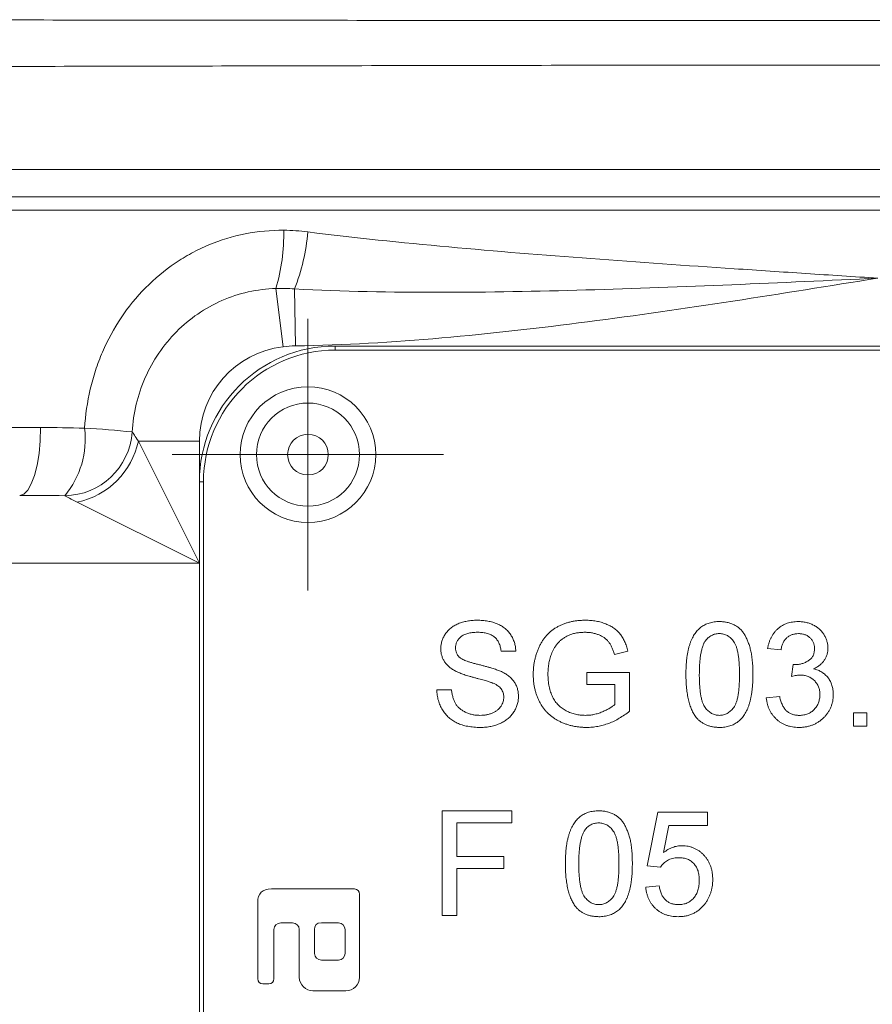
# Model space of a CAD drawing. Header units: millimetres. Extents: x 99 to 905, y -37 to 828.
# Tile 26 of 29: x 781 to 812, y 716 to 752. Entities that reach past the tile are written whole.
import ezdxf

# ---------------------------------------------------------------- set-up
doc = ezdxf.new("R2010")
doc.units = ezdxf.units.MM

# ---------------------------------------------------------------- blocks, each defined once
blk = doc.blocks.new('SW_CENTERMARKSYMBOL_10')
at = {"color": 0, "linetype": 'Continuous', "lineweight": 0}
for p, q in [((0, 2.5), (0, 5)), ((0, 0), (0, 2.5)), ((-2.5, 0), (-5, 0)), ((0, 0), (-2.5, 0)), ((0, 0), (2.5, 0)), ((0, 0), (0, -2.5)), ((2.5, 0), (5, 0)), ((0, -2.5), (0, -5))]:
    blk.add_line(p, q, dxfattribs=at)

msp = doc.modelspace()

# ---------------------------------------------------------------- linework, layer by layer
at = {"color": 7, "linetype": 'Continuous', "lineweight": 15}
for p, q in [((768.443, 746.708), (856.247, 746.708)), ((768.662, 745.708), (856.027, 745.708)), ((856.247, 745.208), (768.443, 745.208)), ((790.165, 742.328), (790.425, 740.182)), ((790.85, 742.312), (790.88, 740.213)), ((792.345, 740.208), (832.345, 740.208)), ((792.345, 740.208), (792.345, 740.058)), ((832.345, 740.058), (792.345, 740.058)), ((768.443, 737.208), (781.493, 737.208)), ((785.095, 736.708), (787.345, 736.708)), ((785.095, 736.708), (787.345, 732.208)), ((787.345, 735.208), (787.495, 735.208)), ((787.345, 695.208), (787.345, 735.208)), ((787.495, 735.208), (787.495, 695.208)), ((787.345, 732.208), (782.845, 734.458)), ((787.345, 732.208), (737.345, 732.208)), ((799.004, 728.972), (798.461, 728.972)), ((803.136, 728.973), (802.639, 728.848)), ((808.777, 729.021), (808.283, 729.071)), ((809.167, 728.034), (809.218, 728.478)), ((801.62, 728.182), (803.199, 728.182)), ((801.62, 727.738), (801.62, 728.182)), ((803.199, 728.182), (803.199, 726.758)), ((802.656, 727.738), (801.62, 727.738)), ((802.656, 727.008), (802.656, 727.738)), ((796.092, 727.54), (796.635, 727.54)), ((808.234, 727.244), (808.727, 727.294)), ((811.442, 726.701), (811.936, 726.701)), ((811.442, 726.208), (811.442, 726.701)), ((811.936, 726.701), (811.936, 726.208)), ((811.936, 726.208), (811.442, 726.208)), ((796.289, 723.085), (798.856, 723.085)), ((796.289, 719.235), (796.289, 723.085)), ((798.856, 723.085), (798.856, 722.641)), ((803.841, 721.062), (804.236, 723.036)), ((804.236, 723.036), (806.062, 723.036)), ((806.062, 723.036), (806.062, 722.542)), ((796.832, 722.641), (796.832, 721.407)), ((798.856, 722.641), (796.832, 722.641)), ((804.639, 722.542), (804.443, 721.545)), ((806.062, 722.542), (804.639, 722.542)), ((796.832, 721.407), (798.56, 721.407)), ((798.56, 721.407), (798.56, 720.963)), ((798.56, 720.963), (796.832, 720.963)), ((796.832, 720.963), (796.832, 719.235)), ((804.335, 721.012), (803.841, 721.062)), ((793.057, 720.208), (789.995, 720.208)), ((793.245, 716.958), (793.245, 720.02)), ((803.792, 720.272), (804.285, 720.321)), ((789.495, 719.708), (789.495, 716.895)), ((790.339, 718.958), (790.776, 718.958)), ((792.464, 718.958), (791.839, 718.958)), ((796.832, 719.235), (796.289, 719.235)), ((790.089, 716.895), (790.089, 718.708)), ((791.026, 718.708), (791.026, 716.958)), ((791.589, 718.708), (791.589, 717.833)), ((792.714, 717.833), (792.714, 718.708)), ((791.839, 717.583), (792.464, 717.583)), ((789.682, 716.708), (789.901, 716.708)), ((791.526, 716.458), (792.745, 716.458))]:
    msp.add_line(p, q, dxfattribs=at)
at = {"color": 8, "linetype": 'Continuous', "lineweight": 15}
msp.add_line((787.345, 736.708), (787.345, 735.208), dxfattribs=at)
at = {"color": 7, "linetype": 'Continuous', "lineweight": 15, "flags": 128}
msp.add_lwpolyline([(780.722, 734.708), (780.872, 734.756), (781.017, 734.898), (781.151, 735.129), (781.267, 735.44), (781.363, 735.819), (781.435, 736.251), (781.478, 736.72), (781.493, 737.208)], dxfattribs=at)
at = {"color": 7, "linetype": 'Continuous', "lineweight": 15}
for radius in [2.5, 1.9, 0.75]:
    msp.add_circle((791.345, 736.208), radius, dxfattribs=at)
for centre, radius, start, end in [((783.39, 744.329), 7.064, 343.5468, 1.1732), ((783.522, 745.149), 7.858, 338.8418, 354.6185), ((792.345, 735.208), 5, 90, 180), ((790.845, 736.708), 3.5, 96.8968, 180), ((792.345, 735.208), 4.85, 90, 180), ((779.868, 736.784), 3.272, 320.2967, 6.9468), ((781.676, 707.849), 29.367, 83.76, 87.1887), ((782.355, 737.212), 2.518, 270.6847, 356.1185), ((782.252, 737.3), 2.904, 281.7753, 348.2247)]:
    msp.add_arc(centre, radius, start, end, dxfattribs=at)
for points, knots in [([(768.814, 752.231), (768.866, 752.231), (768.92, 752.231), (769.026, 752.231), (769.186, 752.23), (769.559, 752.23), (770.306, 752.23), (771.807, 752.229), (773.105, 752.228), (775.718, 752.226), (777.481, 752.224), (782.828, 752.218), (786.431, 752.215), (793.709, 752.206), (797.385, 752.203), (802.953, 752.199), (804.819, 752.197), (807.631, 752.196), (808.571, 752.196), (810.455, 752.195), (811.401, 752.195), (816.129, 752.195), (819.874, 752.199), (827.296, 752.204), (830.971, 752.207), (836.433, 752.212), (838.244, 752.214), (841.85, 752.218), (843.646, 752.22), (847.211, 752.224), (848.973, 752.225), (851.585, 752.228), (852.45, 752.228), (854.171, 752.23), (855.027, 752.23), (855.876, 752.231)], [0, 0, 0, 0, 0.001953, 0.001953, 0.003906, 0.007812, 0.015625, 0.03125, 0.0625, 0.0625, 0.125, 0.125, 0.25, 0.25, 0.375, 0.375, 0.4375, 0.4375, 0.46875, 0.46875, 0.5, 0.5, 0.625, 0.625, 0.75, 0.75, 0.8125, 0.8125, 0.875, 0.875, 0.9375, 0.9375, 0.96875, 0.96875, 1, 1, 1, 1]), ([(856.247, 750.482), (856.14, 750.486), (856.032, 750.484), (855.818, 750.485), (855.496, 750.485), (854.742, 750.487), (853.229, 750.489), (851.919, 750.492), (849.285, 750.497), (847.509, 750.501), (843.913, 750.508), (842.101, 750.513), (838.464, 750.521), (836.636, 750.525), (831.127, 750.537), (827.42, 750.545), (819.936, 750.558), (816.159, 750.56), (810.44, 750.56), (808.538, 750.559), (804.757, 750.556), (802.876, 750.554), (797.26, 750.545), (793.553, 750.537), (786.212, 750.521), (782.577, 750.513), (777.183, 750.501), (775.405, 750.498), (772.771, 750.492), (771.898, 750.49), (770.596, 750.488), (769.947, 750.487), (769.194, 750.485), (768.872, 750.485), (768.657, 750.484), (768.55, 750.486), (768.443, 750.482)], [0, 0, 0, 0, 0.003906, 0.003906, 0.007813, 0.015625, 0.03125, 0.0625, 0.0625, 0.125, 0.125, 0.1875, 0.1875, 0.25, 0.25, 0.375, 0.375, 0.5, 0.5, 0.5625, 0.5625, 0.625, 0.625, 0.75, 0.75, 0.875, 0.875, 0.9375, 0.9375, 0.96875, 0.96875, 0.984375, 0.992188, 0.996094, 0.996094, 1, 1, 1, 1]), ([(783.116, 737.18), (783.144, 737.668), (783.213, 738.145), (783.377, 738.848), (783.442, 739.079), (783.593, 739.538), (783.679, 739.766), (783.966, 740.429), (784.193, 740.848), (784.723, 741.64), (785.028, 742.016), (785.694, 742.691), (786.055, 742.993), (786.641, 743.391), (786.845, 743.516), (787.262, 743.742), (787.474, 743.843), (788.123, 744.115), (788.571, 744.252), (789.502, 744.435), (789.976, 744.478), (790.453, 744.473)], [0, 0, 0, 0, 0.125, 0.125, 0.1875, 0.1875, 0.25, 0.25, 0.375, 0.375, 0.5, 0.5, 0.625, 0.625, 0.6875, 0.6875, 0.75, 0.75, 0.875, 0.875, 1, 1, 1, 1]), ([(791.346, 744.412), (793.064, 744.192), (794.793, 744.017), (798.27, 743.7), (800.019, 743.56), (803.529, 743.298), (805.288, 743.175), (807.931, 742.997), (808.813, 742.939), (810.578, 742.823), (811.463, 742.765), (812.345, 742.708)], [0, 0, 0, 0, 0.25, 0.25, 0.5, 0.5, 0.75, 0.75, 0.875, 0.875, 1, 1, 1, 1]), ([(790.85, 742.312), (792.635, 742.219), (794.423, 742.189), (798.003, 742.19), (799.794, 742.223), (805.169, 742.374), (808.758, 742.542), (812.345, 742.708)], [0, 0, 0, 0, 0.25, 0.25, 0.5, 0.5, 1, 1, 1, 1]), ([(790.88, 740.213), (792.683, 740.239), (794.481, 740.349), (798.073, 740.664), (799.864, 740.869), (805.226, 741.566), (808.787, 742.138), (812.345, 742.708)], [0, 0, 0, 0, 0.25, 0.25, 0.5, 0.5, 1, 1, 1, 1]), ([(790.165, 742.328), (789.821, 742.318), (789.48, 742.275), (788.81, 742.125), (788.488, 742.019), (787.865, 741.749), (787.563, 741.581), (787, 741.196), (786.739, 740.978), (786.258, 740.494), (786.036, 740.225), (785.652, 739.659), (785.487, 739.36), (785.209, 738.729), (785.098, 738.399), (784.938, 737.73), (784.888, 737.389), (784.868, 737.042)], [0, 0, 0, 0, 0.125, 0.125, 0.25, 0.25, 0.375, 0.375, 0.5, 0.5, 0.625, 0.625, 0.75, 0.75, 0.875, 0.875, 1, 1, 1, 1]), ([(784.868, 737.042), (784.883, 737.019), (784.911, 736.976), (784.988, 736.862), (785.037, 736.791), (785.095, 736.708)], [0, 0, 0, 0, 0.5, 0.5, 1, 1, 1, 1]), ([(782.845, 734.458), (782.736, 734.512), (782.639, 734.562), (782.479, 734.644), (782.418, 734.677), (782.386, 734.694)], [0, 0, 0, 0, 0.5, 0.5, 1, 1, 1, 1]), ([(796.24, 729.053), (796.241, 729.101), (796.245, 729.195), (796.278, 729.335), (796.329, 729.469), (796.388, 729.576), (796.445, 729.656), (796.493, 729.714), (796.546, 729.767), (796.603, 729.817), (796.666, 729.863), (796.732, 729.905), (796.804, 729.943), (796.906, 729.99), (797.041, 730.037), (797.212, 730.078), (797.391, 730.102), (797.514, 730.105), (797.576, 730.107)], [0, 0, 0, 0, 0.075004, 0.149181, 0.223688, 0.300994, 0.340157, 0.3792, 0.41838, 0.458213, 0.498414, 0.540041, 0.582197, 0.626177, 0.715844, 0.807363, 0.901624, 1, 1, 1, 1]), ([(797.576, 730.107), (797.645, 730.106), (797.778, 730.103), (797.971, 730.077), (798.152, 730.035), (798.294, 729.985), (798.399, 729.936), (798.473, 729.896), (798.542, 729.852), (798.607, 729.805), (798.666, 729.752), (798.722, 729.696), (798.773, 729.636), (798.833, 729.55), (798.897, 729.436), (798.954, 729.289), (798.991, 729.133), (799, 729.026), (799.004, 728.972)], [0, 0, 0, 0, 0.100466, 0.195252, 0.285963, 0.372854, 0.414893, 0.456093, 0.495977, 0.535375, 0.574141, 0.6123, 0.650859, 0.689287, 0.765819, 0.842414, 0.919944, 1, 1, 1, 1]), ([(799.645, 728.114), (799.646, 728.16), (799.648, 728.252), (799.659, 728.388), (799.677, 728.522), (799.703, 728.653), (799.736, 728.782), (799.776, 728.909), (799.824, 729.034), (799.878, 729.156), (799.94, 729.272), (800.007, 729.382), (800.083, 729.483), (800.164, 729.576), (800.251, 729.663), (800.346, 729.741), (800.446, 729.812), (800.553, 729.874), (800.665, 729.929), (800.781, 729.977), (800.902, 730.017), (801.026, 730.05), (801.155, 730.075), (801.288, 730.094), (801.426, 730.105), (801.519, 730.106), (801.566, 730.107)], [0, 0, 0, 0, 0.044169, 0.087717, 0.131042, 0.173756, 0.216291, 0.258727, 0.301512, 0.344238, 0.386387, 0.427593, 0.467798, 0.507314, 0.546557, 0.585623, 0.624764, 0.664233, 0.704055, 0.744318, 0.784877, 0.825981, 0.867969, 0.910805, 0.954845, 1, 1, 1, 1]), ([(801.566, 730.107), (801.634, 730.106), (801.766, 730.103), (801.96, 730.076), (802.144, 730.035), (802.317, 729.977), (802.476, 729.903), (802.619, 729.817), (802.743, 729.716), (802.85, 729.601), (802.94, 729.468), (803.018, 729.319), (803.085, 729.153), (803.119, 729.034), (803.136, 728.973)], [0, 0, 0, 0, 0.095887, 0.188105, 0.276649, 0.363159, 0.445947, 0.524102, 0.598915, 0.671865, 0.746233, 0.824937, 0.909424, 1, 1, 1, 1]), ([(805.272, 728.107), (805.273, 728.162), (805.274, 728.269), (805.28, 728.427), (805.29, 728.577), (805.306, 728.718), (805.325, 728.853), (805.349, 728.979), (805.376, 729.097), (805.409, 729.208), (805.445, 729.311), (805.486, 729.408), (805.532, 729.497), (805.58, 729.581), (805.634, 729.657), (805.691, 729.727), (805.753, 729.791), (805.82, 729.847), (805.89, 729.897), (805.965, 729.94), (806.045, 729.977), (806.129, 730.006), (806.217, 730.029), (806.309, 730.046), (806.406, 730.056), (806.473, 730.057), (806.506, 730.058)], [0, 0, 0, 0, 0.063106, 0.123598, 0.18095, 0.235231, 0.287063, 0.336277, 0.382622, 0.426568, 0.468161, 0.508195, 0.546568, 0.583435, 0.619186, 0.653542, 0.687322, 0.720583, 0.753387, 0.786413, 0.819528, 0.853564, 0.888323, 0.924006, 0.961355, 1, 1, 1, 1]), ([(806.506, 730.058), (806.556, 730.056), (806.653, 730.054), (806.795, 730.03), (806.928, 729.991), (807.054, 729.937), (807.168, 729.869), (807.271, 729.786), (807.36, 729.688), (807.436, 729.577), (807.501, 729.453), (807.559, 729.317), (807.612, 729.168), (807.65, 729.035), (807.677, 728.92), (807.693, 728.826), (807.708, 728.724), (807.719, 728.614), (807.73, 728.498), (807.735, 728.374), (807.739, 728.243), (807.74, 728.153), (807.74, 728.107)], [0, 0, 0, 0, 0.05672, 0.111428, 0.164271, 0.216334, 0.267283, 0.317412, 0.367322, 0.418222, 0.471412, 0.527968, 0.588059, 0.652207, 0.686415, 0.723278, 0.762621, 0.804746, 0.849458, 0.89672, 0.946894, 1, 1, 1, 1]), ([(808.283, 729.071), (808.291, 729.109), (808.306, 729.184), (808.337, 729.292), (808.375, 729.393), (808.42, 729.488), (808.47, 729.576), (808.529, 729.657), (808.594, 729.733), (808.666, 729.8), (808.742, 729.861), (808.824, 729.914), (808.911, 729.958), (809.002, 729.995), (809.097, 730.023), (809.197, 730.043), (809.302, 730.056), (809.373, 730.057), (809.409, 730.058)], [0, 0, 0, 0, 0.071042, 0.139355, 0.204975, 0.268354, 0.330157, 0.390696, 0.450899, 0.510969, 0.570761, 0.629453, 0.688414, 0.747571, 0.808283, 0.870023, 0.933805, 1, 1, 1, 1]), ([(809.409, 730.058), (809.459, 730.056), (809.558, 730.053), (809.703, 730.027), (809.843, 729.987), (809.974, 729.929), (810.095, 729.857), (810.203, 729.773), (810.295, 729.675), (810.37, 729.567), (810.429, 729.451), (810.473, 729.33), (810.499, 729.206), (810.503, 729.121), (810.504, 729.079)], [0, 0, 0, 0, 0.092037, 0.180974, 0.269397, 0.357388, 0.443619, 0.526488, 0.607493, 0.688023, 0.767897, 0.845559, 0.922544, 1, 1, 1, 1]), ([(797.598, 729.663), (797.564, 729.663), (797.497, 729.662), (797.402, 729.653), (797.313, 729.641), (797.232, 729.622), (797.157, 729.599), (797.09, 729.57), (797.03, 729.536), (796.978, 729.496), (796.932, 729.453), (796.892, 729.408), (796.859, 729.359), (796.83, 729.31), (796.81, 729.257), (796.794, 729.203), (796.784, 729.146), (796.783, 729.108), (796.783, 729.088)], [0, 0, 0, 0, 0.091514, 0.177149, 0.257117, 0.331209, 0.400397, 0.465074, 0.526081, 0.584552, 0.64051, 0.694609, 0.746513, 0.797026, 0.847355, 0.897435, 0.947647, 1, 1, 1, 1]), ([(798.461, 728.972), (798.457, 728.999), (798.451, 729.053), (798.433, 729.131), (798.411, 729.204), (798.383, 729.272), (798.35, 729.334), (798.31, 729.391), (798.266, 729.443), (798.216, 729.49), (798.16, 729.531), (798.098, 729.566), (798.03, 729.597), (797.955, 729.62), (797.875, 729.64), (797.788, 729.654), (797.695, 729.661), (797.631, 729.662), (797.598, 729.663)], [0, 0, 0, 0, 0.067141, 0.13151, 0.192639, 0.251148, 0.307587, 0.363434, 0.418097, 0.472611, 0.528168, 0.585513, 0.645327, 0.708015, 0.774483, 0.844974, 0.920421, 1, 1, 1, 1]), ([(801.556, 729.663), (801.501, 729.661), (801.395, 729.659), (801.241, 729.64), (801.099, 729.607), (800.969, 729.56), (800.851, 729.503), (800.744, 729.438), (800.649, 729.365), (800.567, 729.282), (800.495, 729.194), (800.432, 729.101), (800.376, 729.004), (800.347, 728.936), (800.332, 728.902)], [0, 0, 0, 0, 0.106836, 0.206848, 0.301052, 0.39045, 0.47562, 0.55658, 0.634068, 0.709191, 0.782918, 0.855753, 0.927794, 1, 1, 1, 1]), ([(802.639, 728.848), (802.625, 728.893), (802.598, 728.981), (802.549, 729.102), (802.494, 729.209), (802.433, 729.302), (802.362, 729.382), (802.278, 729.452), (802.181, 729.514), (802.072, 729.567), (801.953, 729.61), (801.826, 729.64), (801.693, 729.66), (801.602, 729.662), (801.556, 729.663)], [0, 0, 0, 0, 0.097054, 0.185397, 0.2658, 0.339071, 0.409561, 0.483149, 0.560042, 0.642306, 0.72818, 0.81614, 0.906116, 1, 1, 1, 1]), ([(806.501, 729.614), (806.475, 729.613), (806.425, 729.612), (806.352, 729.599), (806.282, 729.578), (806.215, 729.548), (806.153, 729.511), (806.093, 729.466), (806.039, 729.411), (806.006, 729.371), (805.989, 729.35)], [0, 0, 0, 0, 0.127683, 0.251774, 0.372806, 0.492736, 0.614015, 0.73716, 0.865588, 1, 1, 1, 1]), ([(807.247, 728.108), (807.246, 728.181), (807.245, 728.319), (807.235, 728.518), (807.219, 728.698), (807.198, 728.859), (807.169, 729), (807.134, 729.123), (807.092, 729.228), (807.043, 729.314), (806.988, 729.385), (806.929, 729.445), (806.868, 729.498), (806.802, 729.54), (806.732, 729.574), (806.658, 729.596), (806.581, 729.611), (806.528, 729.613), (806.501, 729.614)], [0, 0, 0, 0, 0.115634, 0.221551, 0.317061, 0.403168, 0.480202, 0.547673, 0.607062, 0.658681, 0.705753, 0.75012, 0.792591, 0.833879, 0.874776, 0.915623, 0.956879, 1, 1, 1, 1]), ([(809.425, 729.614), (809.383, 729.612), (809.304, 729.609), (809.189, 729.58), (809.086, 729.533), (809.009, 729.479), (808.955, 729.427), (808.918, 729.382), (808.884, 729.334), (808.855, 729.28), (808.83, 729.222), (808.807, 729.159), (808.79, 729.092), (808.781, 729.045), (808.777, 729.021)], [0, 0, 0, 0, 0.127797, 0.246795, 0.362284, 0.477652, 0.536237, 0.59559, 0.656344, 0.719085, 0.784349, 0.852876, 0.924551, 1, 1, 1, 1]), ([(810.011, 729.063), (810.01, 729.082), (810.01, 729.121), (810.002, 729.177), (809.989, 729.23), (809.971, 729.281), (809.948, 729.329), (809.92, 729.375), (809.886, 729.419), (809.848, 729.458), (809.806, 729.495), (809.76, 729.526), (809.711, 729.554), (809.659, 729.575), (809.605, 729.593), (809.547, 729.604), (809.487, 729.613), (809.446, 729.613), (809.425, 729.614)], [0, 0, 0, 0, 0.065055, 0.127229, 0.18801, 0.246984, 0.306666, 0.365782, 0.426171, 0.487872, 0.549751, 0.611203, 0.672846, 0.734955, 0.797976, 0.862556, 0.929817, 1, 1, 1, 1]), ([(796.783, 729.088), (796.784, 729.055), (796.787, 728.991), (796.815, 728.9), (796.857, 728.816), (796.899, 728.771), (796.921, 728.748)], [0, 0, 0, 0, 0.262741, 0.509957, 0.753327, 1, 1, 1, 1]), ([(805.989, 729.35), (805.97, 729.319), (805.932, 729.254), (805.888, 729.142), (805.85, 729.013), (805.819, 728.866), (805.796, 728.702), (805.778, 728.52), (805.768, 728.32), (805.767, 728.181), (805.766, 728.108)], [0, 0, 0, 0, 0.083889, 0.177155, 0.282516, 0.399994, 0.529487, 0.6728, 0.829535, 1, 1, 1, 1]), ([(796.808, 728.221), (796.763, 728.245), (796.675, 728.292), (796.557, 728.377), (796.459, 728.472), (796.379, 728.574), (796.316, 728.685), (796.272, 728.802), (796.244, 728.925), (796.241, 729.01), (796.24, 729.053)], [0, 0, 0, 0, 0.14487, 0.279636, 0.406554, 0.527715, 0.645659, 0.76178, 0.878888, 1, 1, 1, 1]), ([(796.921, 728.748), (796.934, 728.737), (796.964, 728.712), (797.019, 728.678), (797.087, 728.645), (797.169, 728.611), (797.264, 728.577), (797.373, 728.543), (797.496, 728.508), (797.628, 728.475), (797.762, 728.442), (797.889, 728.408), (798.006, 728.377), (798.112, 728.345), (798.208, 728.317), (798.293, 728.287), (798.368, 728.26), (798.413, 728.24), (798.435, 728.231)], [0, 0, 0, 0, 0.032743, 0.07241, 0.119612, 0.174674, 0.237347, 0.308355, 0.387633, 0.475252, 0.563336, 0.645141, 0.720208, 0.789275, 0.851496, 0.90733, 0.956968, 1, 1, 1, 1]), ([(800.332, 728.902), (800.31, 728.843), (800.265, 728.722), (800.221, 728.533), (800.194, 728.336), (800.19, 728.202), (800.188, 728.134)], [0, 0, 0, 0, 0.242964, 0.490227, 0.740699, 1, 1, 1, 1]), ([(809.289, 728.473), (809.334, 728.475), (809.423, 728.478), (809.553, 728.506), (809.675, 728.552), (809.771, 728.604), (809.841, 728.655), (809.887, 728.698), (809.925, 728.748), (809.957, 728.801), (809.981, 728.86), (809.999, 728.923), (810.008, 728.992), (810.01, 729.039), (810.011, 729.063)], [0, 0, 0, 0, 0.129144, 0.254767, 0.378248, 0.503463, 0.565012, 0.624901, 0.683662, 0.742754, 0.802503, 0.865204, 0.930696, 1, 1, 1, 1]), ([(810.504, 729.079), (810.503, 729.039), (810.499, 728.96), (810.474, 728.845), (810.432, 728.735), (810.374, 728.632), (810.299, 728.536), (810.208, 728.451), (810.101, 728.375), (810.02, 728.336), (809.979, 728.316)], [0, 0, 0, 0, 0.121951, 0.240787, 0.35855, 0.479066, 0.601519, 0.727551, 0.859932, 1, 1, 1, 1]), ([(809.218, 728.478), (809.231, 728.477), (809.255, 728.474), (809.279, 728.473), (809.289, 728.473)], [0, 0, 0, 0, 0.566041, 1, 1, 1, 1]), ([(798.149, 727.794), (798.136, 727.8), (798.105, 727.812), (798.053, 727.829), (797.99, 727.85), (797.917, 727.873), (797.832, 727.896), (797.737, 727.923), (797.631, 727.952), (797.518, 727.982), (797.403, 728.012), (797.293, 728.043), (797.192, 728.073), (797.099, 728.103), (797.014, 728.133), (796.938, 728.162), (796.869, 728.19), (796.828, 728.211), (796.808, 728.221)], [0, 0, 0, 0, 0.031201, 0.070488, 0.117216, 0.171578, 0.233599, 0.304115, 0.38178, 0.467272, 0.553962, 0.634703, 0.710033, 0.779089, 0.842963, 0.901, 0.953246, 1, 1, 1, 1]), ([(798.435, 728.231), (798.462, 728.219), (798.517, 728.194), (798.594, 728.151), (798.666, 728.107), (798.731, 728.058), (798.793, 728.009), (798.847, 727.957), (798.896, 727.901), (798.954, 727.825), (799.014, 727.723), (799.065, 727.59), (799.097, 727.448), (799.101, 727.35), (799.102, 727.301)], [0, 0, 0, 0, 0.074947, 0.147108, 0.21641, 0.282932, 0.347218, 0.409379, 0.469396, 0.528959, 0.644563, 0.759868, 0.877692, 1, 1, 1, 1]), ([(801.608, 726.158), (801.562, 726.159), (801.469, 726.161), (801.332, 726.173), (801.199, 726.191), (801.068, 726.217), (800.941, 726.251), (800.817, 726.293), (800.697, 726.342), (800.58, 726.398), (800.468, 726.461), (800.362, 726.531), (800.264, 726.609), (800.173, 726.693), (800.089, 726.784), (800.012, 726.881), (799.942, 726.986), (799.88, 727.096), (799.825, 727.211), (799.776, 727.33), (799.737, 727.453), (799.702, 727.579), (799.678, 727.708), (799.659, 727.84), (799.648, 727.976), (799.646, 728.068), (799.645, 728.114)], [0, 0, 0, 0, 0.044701, 0.088799, 0.131917, 0.174232, 0.216389, 0.258077, 0.299703, 0.341331, 0.382455, 0.423057, 0.462962, 0.502619, 0.541927, 0.581639, 0.621693, 0.662266, 0.703341, 0.744325, 0.785623, 0.827065, 0.869331, 0.91196, 0.955546, 1, 1, 1, 1]), ([(800.188, 728.134), (800.189, 728.093), (800.189, 728.011), (800.198, 727.891), (800.211, 727.776), (800.231, 727.667), (800.254, 727.562), (800.284, 727.463), (800.319, 727.369), (800.36, 727.28), (800.405, 727.197), (800.455, 727.118), (800.512, 727.046), (800.571, 726.979), (800.637, 726.918), (800.707, 726.862), (800.783, 726.813), (800.889, 726.754), (801.028, 726.693), (801.202, 726.641), (801.38, 726.608), (801.502, 726.604), (801.563, 726.603)], [0, 0, 0, 0, 0.05354, 0.105216, 0.154442, 0.202086, 0.247856, 0.292388, 0.335046, 0.376888, 0.417553, 0.457242, 0.496106, 0.534716, 0.573061, 0.611404, 0.649805, 0.689153, 0.767429, 0.84437, 0.921569, 1, 1, 1, 1]), ([(805.646, 726.529), (805.616, 726.573), (805.553, 726.664), (805.479, 726.819), (805.414, 726.989), (805.362, 727.179), (805.322, 727.385), (805.293, 727.61), (805.276, 727.852), (805.274, 728.02), (805.272, 728.107)], [0, 0, 0, 0, 0.097421, 0.200886, 0.311172, 0.429798, 0.55774, 0.694715, 0.84213, 1, 1, 1, 1]), ([(805.766, 728.108), (805.766, 728.034), (805.767, 727.892), (805.777, 727.69), (805.794, 727.507), (805.816, 727.344), (805.846, 727.202), (805.883, 727.079), (805.924, 726.975), (805.976, 726.892), (806.033, 726.823), (806.091, 726.765), (806.152, 726.715), (806.217, 726.673), (806.285, 726.641), (806.356, 726.619), (806.43, 726.605), (806.481, 726.604), (806.506, 726.603)], [0, 0, 0, 0, 0.118406, 0.226654, 0.324092, 0.411705, 0.489026, 0.556909, 0.616233, 0.667349, 0.713512, 0.757697, 0.799493, 0.839976, 0.879886, 0.919149, 0.959227, 1, 1, 1, 1]), ([(806.506, 726.603), (806.532, 726.604), (806.582, 726.606), (806.657, 726.618), (806.728, 726.642), (806.796, 726.674), (806.861, 726.714), (806.921, 726.765), (806.98, 726.824), (807.036, 726.893), (807.088, 726.977), (807.13, 727.081), (807.167, 727.203), (807.196, 727.346), (807.219, 727.508), (807.235, 727.69), (807.245, 727.893), (807.246, 728.034), (807.247, 728.108)], [0, 0, 0, 0, 0.040786, 0.080878, 0.120281, 0.160204, 0.200481, 0.242551, 0.28675, 0.333247, 0.38438, 0.443724, 0.51163, 0.588977, 0.676211, 0.773681, 0.881555, 1, 1, 1, 1]), ([(807.74, 728.107), (807.74, 728.052), (807.739, 727.945), (807.733, 727.788), (807.722, 727.64), (807.708, 727.499), (807.688, 727.365), (807.665, 727.24), (807.637, 727.122), (807.605, 727.011), (807.569, 726.908), (807.528, 726.811), (807.484, 726.721), (807.434, 726.638), (807.381, 726.561), (807.324, 726.49), (807.262, 726.427), (807.195, 726.371), (807.125, 726.32), (807.05, 726.277), (806.97, 726.24), (806.886, 726.21), (806.797, 726.187), (806.704, 726.17), (806.607, 726.16), (806.54, 726.159), (806.506, 726.158)], [0, 0, 0, 0, 0.062873, 0.122835, 0.179654, 0.233956, 0.285547, 0.334519, 0.380623, 0.42453, 0.466442, 0.506515, 0.544793, 0.581846, 0.617462, 0.65208, 0.685893, 0.719187, 0.752193, 0.785251, 0.818667, 0.852836, 0.887628, 0.923636, 0.961022, 1, 1, 1, 1]), ([(809.486, 728.086), (809.464, 728.086), (809.415, 728.085), (809.339, 728.074), (809.255, 728.057), (809.198, 728.042), (809.167, 728.034)], [0, 0, 0, 0, 0.209398, 0.446747, 0.708279, 1, 1, 1, 1]), ([(810.208, 727.37), (810.208, 727.395), (810.207, 727.445), (810.196, 727.518), (810.181, 727.588), (810.158, 727.654), (810.13, 727.717), (810.094, 727.776), (810.053, 727.833), (810.005, 727.884), (809.953, 727.932), (809.897, 727.973), (809.837, 728.008), (809.773, 728.037), (809.707, 728.059), (809.636, 728.075), (809.562, 728.085), (809.512, 728.086), (809.486, 728.086)], [0, 0, 0, 0, 0.067059, 0.131285, 0.193684, 0.254469, 0.31474, 0.375445, 0.435955, 0.498236, 0.560518, 0.621574, 0.681935, 0.742822, 0.804248, 0.867457, 0.932265, 1, 1, 1, 1]), ([(809.979, 728.316), (810.007, 728.309), (810.061, 728.295), (810.139, 728.266), (810.212, 728.235), (810.281, 728.195), (810.346, 728.152), (810.405, 728.102), (810.461, 728.049), (810.511, 727.989), (810.556, 727.925), (810.595, 727.856), (810.628, 727.784), (810.655, 727.708), (810.676, 727.628), (810.691, 727.544), (810.7, 727.456), (810.701, 727.396), (810.702, 727.366)], [0, 0, 0, 0, 0.065804, 0.128892, 0.190547, 0.251142, 0.310574, 0.370006, 0.429613, 0.489426, 0.54953, 0.610418, 0.671236, 0.733005, 0.796784, 0.861875, 0.929917, 1, 1, 1, 1]), ([(798.56, 727.274), (798.558, 727.302), (798.556, 727.357), (798.538, 727.436), (798.508, 727.509), (798.467, 727.578), (798.41, 727.641), (798.337, 727.697), (798.25, 727.751), (798.184, 727.779), (798.149, 727.794)], [0, 0, 0, 0, 0.11776, 0.230399, 0.34065, 0.451425, 0.567736, 0.696971, 0.839448, 1, 1, 1, 1]), ([(797.704, 726.158), (797.662, 726.159), (797.58, 726.16), (797.459, 726.167), (797.344, 726.181), (797.233, 726.197), (797.128, 726.221), (797.028, 726.248), (796.934, 726.281), (796.844, 726.319), (796.759, 726.363), (796.679, 726.41), (796.604, 726.464), (796.533, 726.521), (796.467, 726.585), (796.406, 726.654), (796.349, 726.727), (796.298, 726.806), (796.252, 726.888), (796.211, 726.973), (796.176, 727.061), (796.148, 727.152), (796.124, 727.245), (796.108, 727.341), (796.096, 727.44), (796.093, 727.507), (796.092, 727.54)], [0, 0, 0, 0, 0.052497, 0.103156, 0.151447, 0.198037, 0.242883, 0.28632, 0.327975, 0.368524, 0.407985, 0.446974, 0.485306, 0.523528, 0.561559, 0.59988, 0.63846, 0.677758, 0.71726, 0.756579, 0.796045, 0.83556, 0.875703, 0.916256, 0.957756, 1, 1, 1, 1]), ([(796.635, 727.54), (796.64, 727.492), (796.652, 727.398), (796.684, 727.265), (796.725, 727.146), (796.778, 727.039), (796.844, 726.944), (796.926, 726.859), (797.025, 726.785), (797.138, 726.721), (797.261, 726.667), (797.394, 726.63), (797.535, 726.607), (797.631, 726.604), (797.68, 726.603)], [0, 0, 0, 0, 0.093813, 0.180221, 0.26041, 0.334687, 0.407066, 0.481435, 0.559272, 0.642466, 0.728537, 0.815944, 0.906018, 1, 1, 1, 1]), ([(797.68, 726.603), (797.724, 726.603), (797.808, 726.605), (797.931, 726.624), (798.047, 726.652), (798.153, 726.692), (798.249, 726.742), (798.333, 726.799), (798.404, 726.867), (798.461, 726.943), (798.505, 727.023), (798.535, 727.106), (798.556, 727.19), (798.558, 727.246), (798.56, 727.274)], [0, 0, 0, 0, 0.105629, 0.205337, 0.301212, 0.393306, 0.480736, 0.562849, 0.641019, 0.717707, 0.791768, 0.86252, 0.931748, 1, 1, 1, 1]), ([(799.102, 727.301), (799.1, 727.25), (799.096, 727.15), (799.062, 727.003), (799.008, 726.86), (798.945, 726.747), (798.885, 726.661), (798.835, 726.599), (798.779, 726.541), (798.719, 726.486), (798.655, 726.436), (798.585, 726.389), (798.512, 726.346), (798.406, 726.294), (798.266, 726.239), (798.088, 726.192), (797.899, 726.163), (797.77, 726.16), (797.704, 726.158)], [0, 0, 0, 0, 0.074812, 0.1489, 0.223876, 0.301296, 0.34089, 0.380334, 0.420119, 0.45994, 0.500819, 0.541892, 0.584422, 0.62806, 0.717242, 0.807928, 0.90193, 1, 1, 1, 1]), ([(808.727, 727.294), (808.734, 727.264), (808.747, 727.207), (808.771, 727.124), (808.798, 727.048), (808.828, 726.978), (808.861, 726.916), (808.897, 726.859), (808.937, 726.809), (808.979, 726.764), (809.025, 726.726), (809.075, 726.692), (809.128, 726.665), (809.185, 726.641), (809.246, 726.625), (809.311, 726.611), (809.379, 726.604), (809.425, 726.603), (809.449, 726.603)], [0, 0, 0, 0, 0.082554, 0.159736, 0.233119, 0.301668, 0.365757, 0.426433, 0.484172, 0.539528, 0.593126, 0.647011, 0.701401, 0.756557, 0.813868, 0.873077, 0.934972, 1, 1, 1, 1]), ([(810.702, 727.366), (810.701, 727.325), (810.699, 727.243), (810.682, 727.124), (810.653, 727.009), (810.613, 726.899), (810.563, 726.793), (810.501, 726.693), (810.427, 726.598), (810.344, 726.508), (810.251, 726.427), (810.152, 726.354), (810.046, 726.294), (809.935, 726.244), (809.818, 726.206), (809.694, 726.178), (809.565, 726.161), (809.477, 726.159), (809.432, 726.158)], [0, 0, 0, 0, 0.063505, 0.124807, 0.184923, 0.24438, 0.30378, 0.363596, 0.42484, 0.487854, 0.551505, 0.613853, 0.675635, 0.737732, 0.800414, 0.864656, 0.930983, 1, 1, 1, 1]), ([(809.449, 726.603), (809.477, 726.603), (809.532, 726.604), (809.612, 726.615), (809.688, 726.632), (809.76, 726.656), (809.826, 726.688), (809.889, 726.726), (809.948, 726.771), (810.002, 726.822), (810.05, 726.879), (810.093, 726.939), (810.128, 727.003), (810.158, 727.07), (810.18, 727.14), (810.196, 727.214), (810.207, 727.291), (810.208, 727.343), (810.208, 727.37)], [0, 0, 0, 0, 0.069457, 0.135649, 0.199607, 0.261428, 0.322097, 0.38238, 0.443259, 0.504962, 0.566849, 0.627624, 0.687496, 0.747368, 0.808187, 0.870142, 0.933725, 1, 1, 1, 1]), ([(801.563, 726.603), (801.616, 726.604), (801.723, 726.607), (801.882, 726.633), (802.04, 726.672), (802.191, 726.73), (802.332, 726.794), (802.458, 726.861), (802.566, 726.931), (802.627, 726.983), (802.656, 727.008)], [0, 0, 0, 0, 0.135037, 0.269582, 0.405471, 0.543757, 0.67637, 0.79649, 0.903684, 1, 1, 1, 1]), ([(809.432, 726.158), (809.391, 726.159), (809.312, 726.161), (809.195, 726.175), (809.084, 726.199), (808.977, 726.232), (808.877, 726.275), (808.781, 726.326), (808.691, 726.389), (808.607, 726.459), (808.53, 726.538), (808.46, 726.621), (808.401, 726.712), (808.348, 726.807), (808.306, 726.909), (808.273, 727.015), (808.248, 727.128), (808.239, 727.205), (808.234, 727.244)], [0, 0, 0, 0, 0.067786, 0.133395, 0.196946, 0.258897, 0.319798, 0.380228, 0.441023, 0.502893, 0.564824, 0.625203, 0.685633, 0.746063, 0.807361, 0.869312, 0.933798, 1, 1, 1, 1]), ([(803.199, 726.758), (803.137, 726.71), (803.015, 726.616), (802.821, 726.495), (802.627, 726.391), (802.429, 726.306), (802.227, 726.24), (802.023, 726.193), (801.817, 726.163), (801.678, 726.16), (801.608, 726.158)], [0, 0, 0, 0, 0.135795, 0.266767, 0.393756, 0.517553, 0.639261, 0.759818, 0.87975, 1, 1, 1, 1]), ([(806.506, 726.158), (806.462, 726.16), (806.375, 726.162), (806.248, 726.179), (806.129, 726.209), (806.017, 726.248), (805.913, 726.301), (805.816, 726.366), (805.725, 726.441), (805.673, 726.5), (805.646, 726.529)], [0, 0, 0, 0, 0.137903, 0.268873, 0.395178, 0.517089, 0.636743, 0.756222, 0.876628, 1, 1, 1, 1]), ([(800.83, 721.134), (800.831, 721.189), (800.832, 721.297), (800.838, 721.455), (800.848, 721.604), (800.864, 721.746), (800.883, 721.88), (800.907, 722.006), (800.934, 722.125), (800.967, 722.235), (801.003, 722.339), (801.043, 722.435), (801.09, 722.525), (801.137, 722.609), (801.192, 722.685), (801.249, 722.755), (801.311, 722.818), (801.377, 722.875), (801.448, 722.925), (801.523, 722.968), (801.602, 723.005), (801.686, 723.033), (801.775, 723.057), (801.867, 723.074), (801.964, 723.084), (802.03, 723.085), (802.064, 723.085)], [0, 0, 0, 0, 0.063106, 0.123598, 0.18095, 0.235231, 0.287063, 0.336277, 0.382622, 0.426568, 0.468161, 0.508195, 0.546568, 0.583435, 0.619186, 0.653542, 0.687322, 0.720583, 0.753387, 0.786413, 0.819528, 0.853564, 0.888323, 0.924006, 0.961355, 1, 1, 1, 1]), ([(802.064, 723.085), (802.113, 723.084), (802.211, 723.081), (802.352, 723.057), (802.486, 723.019), (802.611, 722.965), (802.726, 722.896), (802.829, 722.813), (802.918, 722.715), (802.994, 722.604), (803.059, 722.48), (803.117, 722.344), (803.169, 722.195), (803.208, 722.063), (803.235, 721.948), (803.251, 721.853), (803.266, 721.751), (803.277, 721.642), (803.288, 721.525), (803.293, 721.401), (803.297, 721.27), (803.298, 721.18), (803.298, 721.134)], [0, 0, 0, 0, 0.05672, 0.111428, 0.164271, 0.216334, 0.267283, 0.317412, 0.367322, 0.418222, 0.471412, 0.527968, 0.588059, 0.652207, 0.686415, 0.723278, 0.762621, 0.804746, 0.849458, 0.89672, 0.946894, 1, 1, 1, 1]), ([(802.059, 722.641), (802.033, 722.64), (801.983, 722.639), (801.909, 722.626), (801.839, 722.606), (801.773, 722.576), (801.71, 722.539), (801.651, 722.494), (801.596, 722.439), (801.563, 722.398), (801.547, 722.377)], [0, 0, 0, 0, 0.127683, 0.251774, 0.372806, 0.492736, 0.614015, 0.73716, 0.865588, 1, 1, 1, 1]), ([(802.804, 721.136), (802.804, 721.208), (802.803, 721.347), (802.793, 721.546), (802.777, 721.725), (802.755, 721.886), (802.727, 722.028), (802.692, 722.151), (802.65, 722.255), (802.6, 722.341), (802.545, 722.413), (802.487, 722.473), (802.426, 722.526), (802.359, 722.567), (802.29, 722.601), (802.216, 722.624), (802.139, 722.639), (802.086, 722.64), (802.059, 722.641)], [0, 0, 0, 0, 0.115634, 0.221551, 0.317061, 0.403168, 0.480202, 0.547673, 0.607062, 0.658681, 0.705753, 0.75012, 0.792591, 0.833879, 0.874776, 0.915623, 0.956879, 1, 1, 1, 1]), ([(801.547, 722.377), (801.528, 722.347), (801.489, 722.282), (801.446, 722.169), (801.408, 722.04), (801.376, 721.894), (801.353, 721.729), (801.335, 721.547), (801.326, 721.347), (801.324, 721.208), (801.324, 721.136)], [0, 0, 0, 0, 0.083889, 0.177155, 0.282516, 0.399994, 0.529487, 0.6728, 0.829535, 1, 1, 1, 1]), ([(804.443, 721.545), (804.471, 721.566), (804.524, 721.606), (804.607, 721.658), (804.692, 721.702), (804.777, 721.739), (804.864, 721.767), (804.952, 721.787), (805.04, 721.8), (805.1, 721.801), (805.13, 721.802)], [0, 0, 0, 0, 0.136725, 0.268506, 0.395517, 0.519033, 0.640508, 0.761244, 0.880111, 1, 1, 1, 1]), ([(805.13, 721.802), (805.169, 721.801), (805.245, 721.799), (805.358, 721.782), (805.466, 721.754), (805.57, 721.717), (805.668, 721.667), (805.762, 721.607), (805.851, 721.536), (805.934, 721.454), (806.01, 721.365), (806.077, 721.267), (806.134, 721.164), (806.18, 721.054), (806.216, 720.938), (806.241, 720.816), (806.256, 720.688), (806.259, 720.6), (806.26, 720.556)], [0, 0, 0, 0, 0.061995, 0.122083, 0.181367, 0.239498, 0.297823, 0.356643, 0.417043, 0.479399, 0.542255, 0.60482, 0.667042, 0.730265, 0.794219, 0.860416, 0.928581, 1, 1, 1, 1]), ([(801.204, 719.557), (801.174, 719.601), (801.111, 719.692), (801.037, 719.846), (800.971, 720.017), (800.92, 720.206), (800.879, 720.413), (800.85, 720.637), (800.834, 720.88), (800.831, 721.047), (800.83, 721.134)], [0, 0, 0, 0, 0.097421, 0.200886, 0.311172, 0.429798, 0.55774, 0.694715, 0.84213, 1, 1, 1, 1]), ([(801.324, 721.136), (801.324, 721.062), (801.325, 720.92), (801.335, 720.717), (801.352, 720.535), (801.374, 720.372), (801.404, 720.229), (801.44, 720.107), (801.482, 720.003), (801.534, 719.919), (801.59, 719.851), (801.649, 719.792), (801.71, 719.742), (801.774, 719.701), (801.843, 719.669), (801.914, 719.646), (801.988, 719.633), (802.039, 719.631), (802.064, 719.63)], [0, 0, 0, 0, 0.118406, 0.226654, 0.324092, 0.411705, 0.489026, 0.556909, 0.616233, 0.667349, 0.713512, 0.757697, 0.799493, 0.839976, 0.879886, 0.919149, 0.959227, 1, 1, 1, 1]), ([(802.064, 719.63), (802.09, 719.631), (802.14, 719.633), (802.214, 719.646), (802.285, 719.67), (802.353, 719.701), (802.418, 719.742), (802.479, 719.793), (802.538, 719.852), (802.594, 719.921), (802.646, 720.004), (802.688, 720.108), (802.725, 720.231), (802.754, 720.373), (802.776, 720.536), (802.793, 720.718), (802.803, 720.92), (802.804, 721.062), (802.804, 721.136)], [0, 0, 0, 0, 0.040786, 0.080878, 0.120281, 0.160204, 0.200481, 0.242551, 0.28675, 0.333247, 0.38438, 0.443724, 0.51163, 0.588977, 0.676211, 0.773681, 0.881555, 1, 1, 1, 1]), ([(803.298, 721.134), (803.297, 721.079), (803.297, 720.972), (803.291, 720.816), (803.28, 720.667), (803.265, 720.526), (803.246, 720.393), (803.222, 720.267), (803.194, 720.149), (803.163, 720.039), (803.127, 719.935), (803.086, 719.839), (803.041, 719.749), (802.992, 719.665), (802.938, 719.589), (802.882, 719.518), (802.82, 719.454), (802.753, 719.398), (802.683, 719.347), (802.607, 719.304), (802.527, 719.268), (802.443, 719.238), (802.355, 719.215), (802.262, 719.198), (802.165, 719.187), (802.098, 719.186), (802.064, 719.186)], [0, 0, 0, 0, 0.062873, 0.122835, 0.179654, 0.233956, 0.285547, 0.334519, 0.380623, 0.42453, 0.466442, 0.506515, 0.544793, 0.581846, 0.617462, 0.65208, 0.685893, 0.719187, 0.752193, 0.785251, 0.818667, 0.852836, 0.887628, 0.923636, 0.961022, 1, 1, 1, 1]), ([(804.993, 721.358), (804.955, 721.357), (804.881, 721.354), (804.775, 721.337), (804.679, 721.307), (804.593, 721.264), (804.517, 721.212), (804.448, 721.152), (804.386, 721.087), (804.352, 721.037), (804.335, 721.012)], [0, 0, 0, 0, 0.147824, 0.284471, 0.412303, 0.533701, 0.652129, 0.768718, 0.88368, 1, 1, 1, 1]), ([(805.766, 720.526), (805.765, 720.558), (805.764, 720.619), (805.755, 720.708), (805.739, 720.792), (805.719, 720.871), (805.691, 720.944), (805.658, 721.014), (805.617, 721.077), (805.572, 721.136), (805.52, 721.189), (805.462, 721.233), (805.398, 721.272), (805.329, 721.304), (805.253, 721.328), (805.172, 721.346), (805.084, 721.355), (805.024, 721.357), (804.993, 721.358)], [0, 0, 0, 0, 0.072866, 0.141887, 0.207453, 0.270438, 0.331641, 0.390108, 0.448069, 0.505503, 0.562488, 0.619084, 0.676416, 0.735452, 0.796241, 0.860406, 0.928305, 1, 1, 1, 1]), ([(804.991, 719.63), (805.02, 719.631), (805.078, 719.632), (805.161, 719.644), (805.24, 719.664), (805.314, 719.689), (805.383, 719.724), (805.447, 719.768), (805.507, 719.817), (805.56, 719.875), (805.609, 719.939), (805.651, 720.008), (805.686, 720.082), (805.716, 720.161), (805.738, 720.246), (805.754, 720.335), (805.764, 720.429), (805.765, 720.493), (805.766, 720.526)], [0, 0, 0, 0, 0.065797, 0.128669, 0.188664, 0.247388, 0.304893, 0.361826, 0.419559, 0.478715, 0.538798, 0.598824, 0.660206, 0.722969, 0.788006, 0.855413, 0.926158, 1, 1, 1, 1]), ([(806.26, 720.556), (806.259, 720.513), (806.257, 720.429), (806.243, 720.304), (806.22, 720.184), (806.187, 720.069), (806.146, 719.958), (806.095, 719.852), (806.036, 719.749), (805.989, 719.685), (805.965, 719.653)], [0, 0, 0, 0, 0.13247, 0.261667, 0.387572, 0.511029, 0.632651, 0.754644, 0.876515, 1, 1, 1, 1]), ([(804.988, 719.186), (804.946, 719.187), (804.865, 719.188), (804.747, 719.203), (804.634, 719.226), (804.526, 719.258), (804.425, 719.301), (804.33, 719.351), (804.241, 719.413), (804.158, 719.482), (804.081, 719.559), (804.014, 719.643), (803.955, 719.733), (803.904, 719.829), (803.863, 719.931), (803.83, 720.039), (803.805, 720.153), (803.796, 720.232), (803.792, 720.272)], [0, 0, 0, 0, 0.069318, 0.1356, 0.199729, 0.261792, 0.322921, 0.382979, 0.443008, 0.503494, 0.564037, 0.623705, 0.683372, 0.743809, 0.805009, 0.86761, 0.932759, 1, 1, 1, 1]), ([(804.285, 720.321), (804.29, 720.293), (804.3, 720.239), (804.318, 720.161), (804.341, 720.088), (804.368, 720.02), (804.399, 719.958), (804.433, 719.901), (804.473, 719.85), (804.515, 719.803), (804.562, 719.762), (804.613, 719.727), (804.667, 719.697), (804.725, 719.672), (804.786, 719.654), (804.851, 719.64), (804.92, 719.632), (804.967, 719.631), (804.991, 719.63)], [0, 0, 0, 0, 0.077361, 0.15048, 0.219977, 0.286681, 0.349678, 0.41068, 0.469427, 0.526756, 0.583142, 0.638824, 0.695263, 0.752696, 0.810849, 0.871356, 0.934436, 1, 1, 1, 1]), ([(805.965, 719.653), (805.935, 719.616), (805.875, 719.543), (805.772, 719.447), (805.661, 719.367), (805.543, 719.3), (805.415, 719.248), (805.28, 719.213), (805.136, 719.189), (805.038, 719.187), (804.988, 719.186)], [0, 0, 0, 0, 0.127883, 0.25156, 0.372765, 0.493075, 0.613619, 0.737828, 0.86619, 1, 1, 1, 1]), ([(802.064, 719.186), (802.02, 719.187), (801.933, 719.19), (801.806, 719.207), (801.687, 719.236), (801.575, 719.276), (801.471, 719.329), (801.374, 719.394), (801.283, 719.468), (801.231, 719.527), (801.204, 719.557)], [0, 0, 0, 0, 0.137903, 0.268873, 0.395178, 0.517089, 0.636743, 0.756222, 0.876628, 1, 1, 1, 1])]:
    msp.add_open_spline(points, degree=3, knots=knots, dxfattribs=at)
for points in [[(790.453, 744.473), (790.751, 744.47), (791.049, 744.45), (791.346, 744.412)], [(790.85, 742.312), (790.622, 742.33), (790.394, 742.335), (790.165, 742.328)], [(790.88, 740.213), (790.728, 740.211), (790.576, 740.201), (790.425, 740.182)], [(781.493, 737.208), (782.033, 737.208), (782.574, 737.198), (783.116, 737.18)], [(782.386, 734.694), (781.831, 734.703), (781.276, 734.708), (780.722, 734.708)], [(789.995, 720.208), (789.662, 720.208), (789.495, 720.045), (789.495, 719.708)], [(793.245, 720.02), (793.245, 720.124), (793.161, 720.208), (793.057, 720.208)], [(790.089, 718.708), (790.089, 718.849), (790.203, 718.958), (790.339, 718.958)], [(790.776, 718.958), (790.912, 718.958), (791.026, 718.849), (791.026, 718.708)], [(791.839, 718.958), (791.665, 718.958), (791.589, 718.874), (791.589, 718.708)], [(792.714, 718.708), (792.714, 718.844), (792.609, 718.958), (792.464, 718.958)], [(791.589, 717.833), (791.589, 717.697), (791.703, 717.583), (791.839, 717.583)], [(792.464, 717.583), (792.614, 717.583), (792.714, 717.709), (792.714, 717.833)], [(789.495, 716.895), (789.495, 716.795), (789.579, 716.708), (789.682, 716.708)], [(789.901, 716.708), (790.002, 716.708), (790.089, 716.794), (790.089, 716.895)], [(791.026, 716.958), (791.026, 716.665), (791.264, 716.458), (791.526, 716.458)], [(792.745, 716.458), (793.003, 716.458), (793.245, 716.663), (793.245, 716.958)]]:
    msp.add_open_spline(points, degree=3, dxfattribs=at)

# ---------------------------------------------------------------- block references
at = {"color": 7, "linetype": 'Continuous', "lineweight": 0}
msp.add_blockref('SW_CENTERMARKSYMBOL_10', (791.345, 736.208), dxfattribs=at)

doc.saveas('drawing.dxf')
